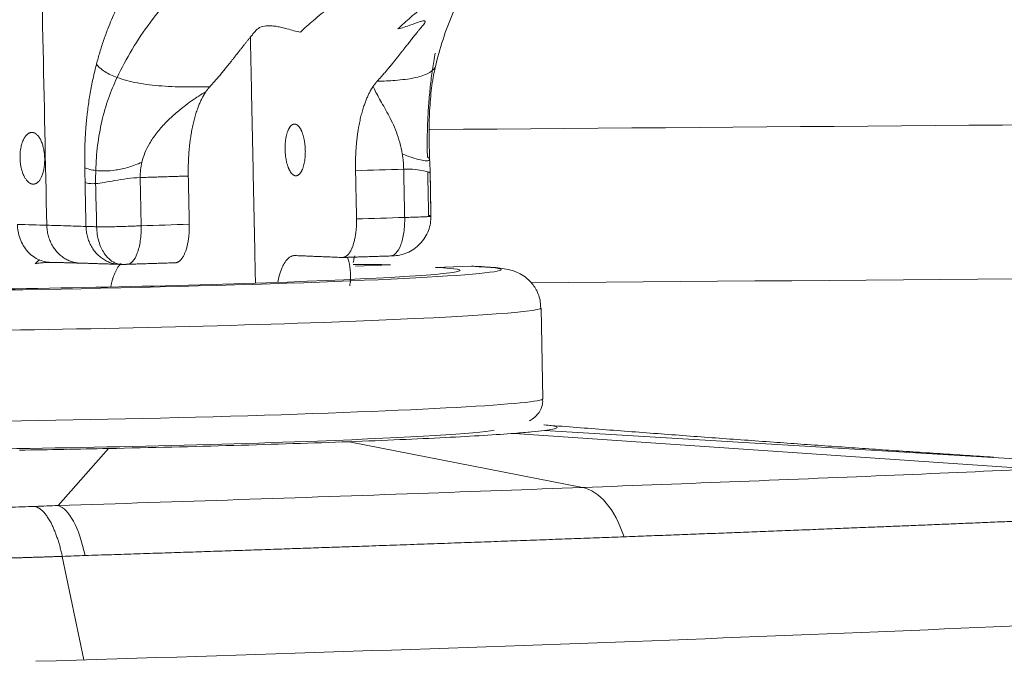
# Model space of a CAD drawing. Header units: millimetres. Extents: x -8 to 594, y 0 to 420.
# Tile 146 of 249: x 209.56 to 212.75, y 328.9 to 330.98. Entities that reach past the tile are written whole.
import ezdxf

# ---------------------------------------------------------------- set-up
doc = ezdxf.new("R2010")
doc.units = ezdxf.units.MM
doc.layers.add('1', color=7, linetype='Continuous', true_color=0xffffff)
doc.styles.add('Calibri', font='txt')
doc.dimstyles.get("Standard").update_dxf_attribs({"dimtxt": 0.18, "dimasz": 0.18, "dimexe": 0.18, "dimexo": 0.0625, "dimgap": 0.09, "dimtad": 0, "dimtih": 1, "dimtoh": 1, "dimdec": 4, "dimzin": 0, "dimdsep": 46, "dimtxsty": 'Standard', "dimcen": 0.09, "dimadec": 0, "dimazin": 0, "dimtfac": 1, "dimtdec": 4, "dimtofl": 0, "dimtmove": 0, "dimatfit": 3, "dimfxl": 0, "dimtolj": 1, "dimtzin": 0, "dimarcsym": 0})

# ---------------------------------------------------------------- blocks, each defined once
blk = doc.blocks.new('_U2')
at = {"layer": '1', "color": 18, "lineweight": 13}
for p, q in [((147.3703, 320.7005), (147.3703, 378.3797)), ((281.8205, 328.5466), (281.8205, 378.3797)), ((147.3703, 376.3797), (189.2994, 376.3797)), ((281.8205, 376.3797), (239.8915, 376.3797))]:
    blk.add_line(p, q, dxfattribs=at)
at = {"layer": '1', "color": 18}
for points in [[(147.3703, 376.3797), (150.8703, 377.3175), (150.8703, 375.4419)], [(281.8205, 376.3797), (278.3206, 375.4419), (278.3205, 377.3175)]]:
    blk.add_solid(points, dxfattribs=at)
at = {"layer": '1', "color": 18, "linetype": 'Continuous', "lineweight": 13, "char_height": 3.5, "attachment_point": 7, "line_spacing_factor": 1.399613, "style": 'Calibri'}
for s, insert in [('\\fCalibri|b0|i0;\\W1.0000;2.7', (190.9849, 373.3826)), ('\\fCalibri|b0|i0;\\W1.0000;LIFT POINT SPAN', (201.1354, 373.3826))]:
    blk.add_mtext(s, dxfattribs=dict(at, insert=insert))

msp = doc.modelspace()

# ---------------------------------------------------------------- linework, layer by layer
at = {"layer": '1', "color": 155, "linetype": 'Continuous', "lineweight": 18}
for p, q in [((210.7643, 330.1815), (210.6502, 330.1773)), ((211.0274, 330.1764), (210.9092, 330.172)), ((211.2583, 329.7468), (211.2522, 330.0413))]:
    msp.add_line(p, q, dxfattribs=at)
at = {"layer": '1', "color": 155, "linetype": 'Continuous', "lineweight": 13}
for p, q in [((211.0271, 330.1764), (210.913, 330.1721)), ((211.2583, 329.7468), (211.2583, 329.7468)), ((212.8559, 329.5191), (211.1662, 329.6348)), ((213.0132, 329.5388), (211.2628, 329.644)), ((210.6294, 329.6077), (211.3863, 329.4593)), ((209.6861, 329.4007), (209.8493, 329.5856)), ((209.7695, 328.9009), (209.6998, 329.236))]:
    msp.add_line(p, q, dxfattribs=at)
at = {"layer": '1', "color": 155, "linetype": 'Continuous', "lineweight": 18}
for centre, major_axis, ratio, start_param, end_param in [((209.8339, 330.139), (-1.2888, -0.0266), 0.026177, 3.905229, 4.033421), ((209.8339, 330.139), (-1.2888, -0.0266), 0.026177, 0.026114, 3.100858), ((209.8339, 330.139), (-1.1555, -0.0239), 0.026177, 0.922149, 3.033716), ((209.8445, 329.6238), (-1.2697, -0.0263), 0.026177, 2.137712, 2.990724), ((209.8445, 329.6238), (-1.2697, -0.0263), 0.026177, 0, 2.137712), ((211.3767, 329.1437), (0.0119, -0.3173), 0.536849, 2.063363, 3.015991)]:
    msp.add_ellipse(centre, major_axis=major_axis, ratio=ratio, start_param=start_param, end_param=end_param, dxfattribs=at)
at = {"layer": '1', "color": 155, "linetype": 'Continuous', "lineweight": 13}
for centre, major_axis, ratio, start_param, end_param in [((209.8339, 330.139), (-1.1555, -0.0239), 0.026177, 3.033716, 3.506588), ((209.8339, 330.139), (-1.2888, -0.0266), 0.026177, 3.100858, 3.528623), ((209.8365, 330.012), (-1.4157, -0.0293), 0.026177, 0.000097, 3.142429), ((209.8426, 329.7176), (1.4157, 0.0293), 0.026177, 3.716926, 6.283185), ((209.6845, 329.0849), (0.0102, -0.3173), 0.336822, 2.06591, 3.031113), ((206.8316, 329.0608), (9, 0.191), 0.02618, 5.026127, 5.517195)]:
    msp.add_ellipse(centre, major_axis=major_axis, ratio=ratio, start_param=start_param, end_param=end_param, dxfattribs=at)
for points, degree in [([(209.6242, 331.5255), (209.6326, 331.1202), (209.641, 330.7149), (209.6494, 330.3096)], 3), ([(209.8085, 330.4869), (209.809, 330.5146), (209.813, 330.5692), (209.8268, 330.6475), (209.8483, 330.7218), (209.8673, 330.7672), (209.8774, 330.7886)], 3), ([(210.8909, 330.5213), (210.8899, 330.5198), (210.8851, 330.5179), (210.8685, 330.5193), (210.8407, 330.5263), (210.8157, 330.535), (210.8022, 330.5405)], 3), ([(210.8909, 330.5213), (210.8924, 330.5235), (210.8896, 330.5274), (210.8835, 330.5314)], 3), ([(209.7726, 330.4961), (209.7729, 330.48), (209.7733, 330.4639), (209.7736, 330.4479)], 3), ([(210.8067, 330.4913), (210.7547, 330.4897), (210.7027, 330.488), (210.6506, 330.4864)], 3), ([(210.8067, 330.4913), (210.8207, 330.4917), (210.846, 330.4907), (210.8732, 330.4863), (210.8885, 330.4816), (210.8923, 330.4795), (210.8929, 330.4791)], 3), ([(210.8067, 330.4913), (210.8099, 330.3348)], 1), ([(209.9522, 330.4642), (210.1083, 330.4691)], 1), ([(209.9555, 330.3077), (209.9522, 330.4642)], 1), ([(210.8875, 330.341), (210.8865, 330.3884), (210.8855, 330.4358), (210.8845, 330.4832)], 3), ([(209.7736, 330.4479), (209.7746, 330.4005), (209.7755, 330.3531), (209.7765, 330.3057)], 3), ([(210.6539, 330.3299), (210.7059, 330.3315), (210.7579, 330.3332), (210.8099, 330.3348)], 3), ([(209.6494, 330.3096), (209.6191, 330.3105), (209.5873, 330.3114), (209.554, 330.3122)], 3), ([(209.9555, 330.3077), (210.0075, 330.3093), (210.0595, 330.311), (210.1115, 330.3126)], 3), ([(210.7708, 330.2104), (210.771, 330.2104), (210.77, 330.2105)], 2), ([(226.6477, 330.2073), (221.5057, 330.1916), (216.3637, 330.165), (211.2218, 330.123)], 3), ([(209.7737, 329.2387), (209.7619, 329.2383), (209.7378, 329.2375), (209.7127, 329.2365), (209.6998, 329.236)], 3)]:
    msp.add_open_spline(points, degree=degree, dxfattribs=at)
for points, knots in [([(210.4787, 331.5169), (210.4673, 331.5151), (210.444, 331.5114), (210.4087, 331.5024), (210.3658, 331.4885), (210.3155, 331.468), (210.2583, 331.4385), (210.2011, 331.4026), (210.1464, 331.3621), (210.0947, 331.3175), (210.0344, 331.257), (209.9675, 331.1757), (209.9099, 331.0833), (209.8717, 331.0057), (209.8526, 330.9606), (209.8404, 330.9279), (209.8336, 330.9088), (209.8272, 330.8897), (209.8213, 330.8706), (209.8157, 330.8515), (209.8123, 330.8386), (209.8106, 330.8322)], [0, 0, 0, 0, 0.044789, 0.091138, 0.139095, 0.214576, 0.291586, 0.369119, 0.448304, 0.518299, 0.587437, 0.709318, 0.819666, 0.868665, 0.915637, 0.930518, 0.945056, 0.959262, 0.973148, 0.986723, 1, 1, 1, 1]), ([(209.8774, 330.7886), (209.8919, 330.8191), (209.9244, 330.88), (209.9841, 330.9692), (210.0536, 331.054), (210.132, 331.1324), (210.2213, 331.2045), (210.3221, 331.2676), (210.4304, 331.3154), (210.4978, 331.333), (210.5312, 331.3387)], [0, 0, 0, 0, 0.125, 0.25, 0.375, 0.5, 0.625, 0.75, 0.875, 1, 1, 1, 1]), ([(209.8106, 330.8322), (209.8087, 330.8244), (209.8047, 330.8088), (209.7993, 330.7851), (209.7944, 330.7614), (209.79, 330.7375), (209.7861, 330.7137), (209.7828, 330.6897), (209.7803, 330.6698), (209.7787, 330.6538), (209.7775, 330.642), (209.7765, 330.6301), (209.7756, 330.6181), (209.7748, 330.6061), (209.7741, 330.5941), (209.7735, 330.582), (209.7731, 330.5699), (209.7727, 330.5577), (209.7725, 330.5454), (209.7723, 330.5332), (209.7723, 330.5209), (209.7724, 330.5085), (209.7725, 330.5002), (209.7726, 330.4961)], [0, 0, 0, 0, 0.077571, 0.153745, 0.228613, 0.302275, 0.374837, 0.446411, 0.517114, 0.55162, 0.586069, 0.620474, 0.654849, 0.689208, 0.723564, 0.757932, 0.792326, 0.826758, 0.861245, 0.895798, 0.930432, 0.965162, 1, 1, 1, 1]), ([(209.8106, 330.8322), (209.8164, 330.8233), (209.8257, 330.8151), (209.8491, 330.8003), (209.8632, 330.7939), (209.8774, 330.7886)], [0, 0, 0, 0, 0.5, 0.5, 1, 1, 1, 1]), ([(210.909, 330.8214), (210.9032, 330.8133), (210.886, 330.7996), (210.8429, 330.786), (210.7858, 330.7791), (210.7411, 330.7768), (210.7205, 330.7761)], [0, 0, 0, 0, 0.264672, 0.529344, 0.794015, 1, 1, 1, 1]), ([(209.8774, 330.7886), (209.8969, 330.7813), (209.941, 330.7696), (210.0211, 330.7599), (210.1039, 330.7574), (210.1563, 330.7582), (210.1782, 330.7588)], [0, 0, 0, 0, 0.264672, 0.529344, 0.794015, 1, 1, 1, 1]), ([(209.9577, 330.5137), (209.9607, 330.524), (209.967, 330.5454), (209.9827, 330.5759), (210.0036, 330.6068), (210.0296, 330.6372), (210.0606, 330.6672), (210.0909, 330.6922), (210.1185, 330.7125), (210.142, 330.7286), (210.1576, 330.7378), (210.1653, 330.7424)], [0, 0, 0, 0, 0.097526, 0.202812, 0.312346, 0.439522, 0.572807, 0.71524, 0.81189, 0.906789, 1, 1, 1, 1]), ([(210.8022, 330.5405), (210.798, 330.5662), (210.7911, 330.5899), (210.7748, 330.6329), (210.7654, 330.6522), (210.7466, 330.6876), (210.7371, 330.7038), (210.7202, 330.7337), (210.7125, 330.7476), (210.7077, 330.7597)], [0, 0, 0, 0, 0.25, 0.25, 0.5, 0.5, 0.75, 0.75, 1, 1, 1, 1]), ([(210.891, 330.6196), (213.2223, 330.639), (215.5536, 330.6551), (220.8053, 330.6852), (223.7258, 330.6977), (226.6462, 330.7066)], [0, 0, 0, 0, 0.443913, 0.443913, 1, 1, 1, 1]), ([(209.6052, 330.4428), (209.605, 330.4428), (209.6047, 330.4428), (209.6042, 330.4429), (209.6037, 330.4429), (209.6032, 330.443), (209.6026, 330.443), (209.6021, 330.4431), (209.6016, 330.4432), (209.6011, 330.4433), (209.6006, 330.4435), (209.6001, 330.4436), (209.5996, 330.4438), (209.5991, 330.4439), (209.5986, 330.4441), (209.5981, 330.4443), (209.5976, 330.4445), (209.5971, 330.4447), (209.5966, 330.445), (209.5961, 330.4452), (209.5956, 330.4455), (209.5951, 330.4457), (209.5946, 330.446), (209.5941, 330.4463), (209.5936, 330.4466), (209.5931, 330.447), (209.5926, 330.4473), (209.5921, 330.4477), (209.5916, 330.448), (209.5911, 330.4484), (209.5906, 330.4488), (209.5901, 330.4492), (209.5888, 330.4504), (209.5866, 330.4524), (209.5837, 330.4557), (209.581, 330.4594), (209.5784, 330.4636), (209.5757, 330.4685), (209.5731, 330.4742), (209.5705, 330.4809), (209.5683, 330.488), (209.5665, 330.495), (209.5651, 330.5018), (209.5641, 330.5081), (209.5634, 330.5145), (209.5628, 330.5211), (209.5625, 330.5291), (209.5626, 330.5386), (209.5635, 330.5493), (209.5649, 330.5588), (209.5666, 330.567), (209.5686, 330.574), (209.5709, 330.5806), (209.5735, 330.5866), (209.5763, 330.5921), (209.5795, 330.5969), (209.5828, 330.6011), (209.5855, 330.6036), (209.5874, 330.6051), (209.5883, 330.6058), (209.5892, 330.6065), (209.5901, 330.6071), (209.5911, 330.6076), (209.592, 330.6081), (209.593, 330.6086), (209.5939, 330.609), (209.5949, 330.6093), (209.5958, 330.6096), (209.5968, 330.6099), (209.5978, 330.6101), (209.5988, 330.6102), (209.5998, 330.6103), (209.6007, 330.6104), (209.6014, 330.6104), (209.6017, 330.6104)], [0, 0, 0, 0, 0.004098, 0.008186, 0.012264, 0.016334, 0.020395, 0.024449, 0.028496, 0.032537, 0.036572, 0.040603, 0.044629, 0.048651, 0.052671, 0.056688, 0.060703, 0.064718, 0.068732, 0.072747, 0.076763, 0.08078, 0.0848, 0.088822, 0.092849, 0.096879, 0.100915, 0.104956, 0.109004, 0.113058, 0.11712, 0.12119, 0.125269, 0.150768, 0.175917, 0.200867, 0.225775, 0.250799, 0.282023, 0.313039, 0.344153, 0.375666, 0.400663, 0.425433, 0.450132, 0.474919, 0.499951, 0.54159, 0.582857, 0.624481, 0.655764, 0.686775, 0.717818, 0.749198, 0.780516, 0.811671, 0.842967, 0.874709, 0.882609, 0.890477, 0.898319, 0.906138, 0.913941, 0.921731, 0.929513, 0.937293, 0.945074, 0.952863, 0.960662, 0.968478, 0.976316, 0.984178, 0.992072, 1, 1, 1, 1]), ([(209.6017, 330.6104), (209.6019, 330.6103), (209.6022, 330.6103), (209.6028, 330.6103), (209.6033, 330.6103), (209.6038, 330.6102), (209.6043, 330.6101), (209.6048, 330.61), (209.6053, 330.6099), (209.6058, 330.6098), (209.6063, 330.6097), (209.6068, 330.6096), (209.6073, 330.6094), (209.6078, 330.6092), (209.6083, 330.6091), (209.6088, 330.6089), (209.6092, 330.6087), (209.6097, 330.6085), (209.6102, 330.6082), (209.6107, 330.608), (209.6112, 330.6077), (209.6117, 330.6075), (209.6122, 330.6072), (209.6126, 330.6069), (209.6131, 330.6066), (209.6136, 330.6062), (209.6141, 330.6059), (209.6146, 330.6056), (209.615, 330.6052), (209.6155, 330.6048), (209.616, 330.6044), (209.6165, 330.604), (209.618, 330.6027), (209.6205, 330.6001), (209.6239, 330.5959), (209.6271, 330.5909), (209.63, 330.5854), (209.6327, 330.5793), (209.6351, 330.5728), (209.6371, 330.5658), (209.6391, 330.5575), (209.6409, 330.5479), (209.6421, 330.5369), (209.6427, 330.5258), (209.6426, 330.5145), (209.6418, 330.5035), (209.6405, 330.4938), (209.6388, 330.4856), (209.637, 330.4786), (209.6349, 330.4721), (209.6326, 330.4666), (209.6303, 330.4618), (209.628, 330.4579), (209.6255, 330.4544), (209.6229, 330.4513), (209.6208, 330.4492), (209.6193, 330.4479), (209.6184, 330.4472), (209.6175, 330.4466), (209.6166, 330.446), (209.6157, 330.4455), (209.6147, 330.445), (209.6138, 330.4445), (209.6129, 330.4442), (209.612, 330.4438), (209.611, 330.4435), (209.6101, 330.4433), (209.6091, 330.4431), (209.6081, 330.4429), (209.6072, 330.4428), (209.6062, 330.4428), (209.6055, 330.4428), (209.6052, 330.4428)], [0, 0, 0, 0, 0.004066, 0.008122, 0.012168, 0.016207, 0.020237, 0.02426, 0.028276, 0.032287, 0.036292, 0.040292, 0.044288, 0.04828, 0.05227, 0.056257, 0.060243, 0.064228, 0.068213, 0.072198, 0.076185, 0.080173, 0.084163, 0.088156, 0.092153, 0.096154, 0.10016, 0.104172, 0.108189, 0.112214, 0.116246, 0.120286, 0.124334, 0.155817, 0.186874, 0.217804, 0.248907, 0.279936, 0.310595, 0.341177, 0.371976, 0.414327, 0.456285, 0.498608, 0.541432, 0.583899, 0.626795, 0.657944, 0.688864, 0.71986, 0.751233, 0.776082, 0.800794, 0.82552, 0.850416, 0.875631, 0.883466, 0.891272, 0.899052, 0.906811, 0.914554, 0.922285, 0.93001, 0.937733, 0.945458, 0.95319, 0.960935, 0.968696, 0.976479, 0.984287, 0.992126, 1, 1, 1, 1]), ([(210.8022, 330.5405), (210.8026, 330.5382), (210.8033, 330.5336), (210.8042, 330.5267), (210.805, 330.5197), (210.8056, 330.5126), (210.8061, 330.5055), (210.8065, 330.4984), (210.8066, 330.4937), (210.8067, 330.4913)], [0, 0, 0, 0, 0.14395, 0.287313, 0.430221, 0.572808, 0.715211, 0.857563, 1, 1, 1, 1]), ([(209.8085, 330.4869), (209.8019, 330.4877), (209.7877, 330.4904), (209.7768, 330.4942), (209.7726, 330.4961)], [0, 0, 0, 0, 0.5, 1, 1, 1, 1]), ([(209.8078, 330.4446), (209.8076, 330.4525), (209.8076, 330.4591), (209.8079, 330.4725), (209.8083, 330.4792), (209.8085, 330.4869)], [0, 0, 0, 0, 0.5, 0.5, 1, 1, 1, 1]), ([(209.8085, 330.4869), (209.8175, 330.4857), (209.8275, 330.4852), (209.8493, 330.4856), (209.8611, 330.4866), (209.8869, 330.4907), (209.9008, 330.4938), (209.9292, 330.5021), (209.9438, 330.5073), (209.9577, 330.5137)], [0, 0, 0, 0, 0.25, 0.25, 0.5, 0.5, 0.75, 0.75, 1, 1, 1, 1]), ([(209.9577, 330.5137), (209.9557, 330.5055), (209.9543, 330.4973), (209.9524, 330.4808), (209.9521, 330.4725), (209.9522, 330.4642)], [0, 0, 0, 0, 0.5, 0.5, 1, 1, 1, 1]), ([(209.9522, 330.4642), (209.9383, 330.4637), (209.924, 330.4623), (209.8963, 330.4588), (209.8829, 330.4566), (209.8581, 330.4523), (209.8466, 330.4502), (209.8258, 330.4467), (209.8164, 330.4453), (209.8078, 330.4446)], [0, 0, 0, 0, 0.25, 0.25, 0.5, 0.5, 0.75, 0.75, 1, 1, 1, 1]), ([(209.8078, 330.4446), (209.8016, 330.4441), (209.7882, 330.4441), (209.7777, 330.4463), (209.7736, 330.4479)], [0, 0, 0, 0, 0.5, 1, 1, 1, 1]), ([(209.811, 330.3047), (209.811, 330.307), (209.8099, 330.3539), (209.8088, 330.4009), (209.8078, 330.4446)], [0, 0, 0, 0, 0.047103, 1, 1, 1, 1]), ([(210.8099, 330.3348), (210.8103, 330.3182), (210.8093, 330.3017), (210.805, 330.2712), (210.8016, 330.2572), (210.7929, 330.2341), (210.7876, 330.2249), (210.7759, 330.2127), (210.7694, 330.2097), (210.7629, 330.2099)], [0, 0, 0, 0, 0.25, 0.25, 0.5, 0.5, 0.75, 0.75, 1, 1, 1, 1]), ([(210.8099, 330.3348), (210.8128, 330.3349), (210.8231, 330.3351), (210.844, 330.3357), (210.8615, 330.3362), (210.8725, 330.3367), (210.8771, 330.3369), (210.8815, 330.3372), (210.8855, 330.3375), (210.8889, 330.3379), (210.8918, 330.3383), (210.8939, 330.3388), (210.8946, 330.3391), (210.8949, 330.3392)], [0, 0, 0, 0, 0.061242, 0.220326, 0.478315, 0.532773, 0.590326, 0.650977, 0.714711, 0.781505, 0.851329, 0.924166, 1, 1, 1, 1]), ([(210.8949, 330.3392), (210.8956, 330.3396), (210.8952, 330.3399), (210.8926, 330.3405), (210.8905, 330.3407), (210.8875, 330.341)], [0, 0, 0, 0, 0.5, 0.5, 1, 1, 1, 1]), ([(209.554, 330.3122), (209.5542, 330.3047), (209.5549, 330.297), (209.5578, 330.2814), (209.5599, 330.2735), (209.5655, 330.258), (209.5691, 330.2505), (209.5776, 330.2363), (209.5826, 330.2296), (209.5936, 330.2176), (209.5996, 330.2123), (209.6119, 330.2035), (209.6182, 330.2), (209.6245, 330.1973)], [0, 0, 0, 0, 0.168613, 0.168613, 0.337225, 0.337225, 0.505838, 0.505838, 0.674451, 0.674451, 0.843064, 0.843064, 1, 1, 1, 1]), ([(209.7765, 330.3057), (209.7546, 330.3064), (209.7122, 330.3077), (209.6698, 330.309), (209.6494, 330.3096)], [0, 0, 0, 0, 0.517026, 1, 1, 1, 1]), ([(209.7765, 330.3057), (209.7808, 330.3055), (209.7858, 330.3053), (209.7974, 330.305), (209.8038, 330.3048), (209.811, 330.3047)], [0, 0, 0, 0, 0.5, 0.5, 1, 1, 1, 1]), ([(209.811, 330.3047), (209.815, 330.3047), (209.8226, 330.3046), (209.8348, 330.3045), (209.8469, 330.3046), (209.8587, 330.3047), (209.87, 330.3048), (209.8809, 330.3051), (209.8972, 330.3056), (209.913, 330.3061), (209.9278, 330.3067), (209.9359, 330.307), (209.9432, 330.3073), (209.9497, 330.3075), (209.9536, 330.3076), (209.9555, 330.3077)], [0, 0, 0, 0, 0.097822, 0.190256, 0.277183, 0.358599, 0.434531, 0.50501, 0.57479, 0.753355, 0.812747, 0.867057, 0.916351, 0.960664, 1, 1, 1, 1]), ([(209.811, 330.3047), (209.8115, 330.2964), (209.8125, 330.2798), (209.8179, 330.2564), (209.8255, 330.236), (209.8348, 330.2192), (209.8447, 330.2062), (209.8546, 330.1969), (209.8638, 330.1905), (209.872, 330.1865), (209.879, 330.1842), (209.8848, 330.1831), (209.8892, 330.1826), (209.8925, 330.1825), (209.8946, 330.1825), (209.8955, 330.1825), (209.8958, 330.1826)], [0, 0, 0, 0, 0.12659, 0.25109, 0.370221, 0.481247, 0.582219, 0.672007, 0.750178, 0.816803, 0.872264, 0.91709, 0.951833, 0.97699, 0.992958, 1, 1, 1, 1]), ([(209.9085, 330.1828), (209.915, 330.1825), (209.9214, 330.1856), (209.9332, 330.1978), (209.9385, 330.207), (209.9472, 330.2301), (209.9505, 330.244), (209.9549, 330.2745), (209.9558, 330.2911), (209.9555, 330.3077)], [0, 0, 0, 0, 0.25, 0.25, 0.5, 0.5, 0.75, 0.75, 1, 1, 1, 1]), ([(212.8559, 329.5191), (212.7089, 329.5125), (212.3991, 329.499), (211.9076, 329.4791), (211.56, 329.4658), (211.3863, 329.4593)], [0, 0, 0, 0, 0.332072, 0.673997, 1, 1, 1, 1]), ([(211.3863, 329.4593), (211.2126, 329.4528), (210.8481, 329.4395), (210.2799, 329.4199), (209.8838, 329.407), (209.6861, 329.4007)], [0, 0, 0, 0, 0.326003, 0.667928, 1, 1, 1, 1]), ([(213.0359, 329.3606), (213.0247, 329.3601), (213.0025, 329.3591), (212.9691, 329.3576), (212.9358, 329.3562), (212.9028, 329.3547), (212.8699, 329.3533), (212.8371, 329.3519), (212.8046, 329.3505), (212.7722, 329.3491), (212.7401, 329.3477), (212.7081, 329.3463), (212.6763, 329.345), (212.6448, 329.3437), (212.6135, 329.3424), (212.5824, 329.3411), (212.5515, 329.3398), (212.5209, 329.3385), (212.4904, 329.3373), (212.4603, 329.336), (212.4304, 329.3348), (212.4007, 329.3336), (212.3713, 329.3324), (212.3421, 329.3312), (212.2989, 329.3295), (212.2415, 329.3272), (212.1696, 329.3243), (212.0975, 329.3214), (212.0255, 329.3186), (211.9534, 329.3158), (211.8813, 329.313), (211.8092, 329.3102), (211.7372, 329.3075), (211.6652, 329.3048), (211.5933, 329.302), (211.5452, 329.3002), (211.5212, 329.2993)], [0, 0, 0, 0, 0.024391, 0.04854, 0.072447, 0.096111, 0.119534, 0.142714, 0.165651, 0.188347, 0.2108, 0.233011, 0.25498, 0.276706, 0.298191, 0.319433, 0.340433, 0.361191, 0.381706, 0.40198, 0.422011, 0.4418, 0.461347, 0.480652, 0.499715, 0.546863, 0.593679, 0.64016, 0.686308, 0.732122, 0.777602, 0.822749, 0.867562, 0.912041, 0.956187, 1, 1, 1, 1]), ([(211.5212, 329.2993), (211.508, 329.2988), (211.4815, 329.2979), (211.4416, 329.2964), (211.4014, 329.2949), (211.3608, 329.2934), (211.32, 329.2919), (211.2788, 329.2904), (211.2374, 329.2889), (211.1956, 329.2873), (211.1536, 329.2858), (211.1112, 329.2843), (211.0686, 329.2827), (211.0256, 329.2812), (210.9823, 329.2797), (210.9387, 329.2781), (210.8949, 329.2765), (210.8507, 329.275), (210.8062, 329.2734), (210.7614, 329.2718), (210.7162, 329.2703), (210.6646, 329.2685), (210.6059, 329.2664), (210.5396, 329.2641), (210.4715, 329.2618), (210.4015, 329.2594), (210.3296, 329.257), (210.2558, 329.2545), (210.1802, 329.252), (210.1027, 329.2494), (210.0232, 329.2468), (209.9418, 329.2441), (209.8585, 329.2414), (209.8021, 329.2396), (209.7737, 329.2387)], [0, 0, 0, 0, 0.024055, 0.048212, 0.072469, 0.096827, 0.121286, 0.145846, 0.170507, 0.195269, 0.220132, 0.245096, 0.27016, 0.295326, 0.320593, 0.34596, 0.371429, 0.396999, 0.422669, 0.448441, 0.474313, 0.500287, 0.537036, 0.574674, 0.613203, 0.652621, 0.692929, 0.734126, 0.776214, 0.819191, 0.863058, 0.907816, 0.953463, 1, 1, 1, 1]), ([(209.6998, 329.236), (209.6958, 329.2359), (209.6877, 329.2356), (209.6753, 329.2351), (209.6629, 329.2347), (209.6504, 329.2343), (209.6377, 329.2338), (209.6249, 329.2334), (209.612, 329.233), (209.599, 329.2326), (209.5858, 329.2322), (209.5726, 329.2318), (209.5593, 329.2314), (209.5459, 329.231), (209.5323, 329.2307), (209.5187, 329.2303), (209.5051, 329.23), (209.4913, 329.2296), (209.4774, 329.2293), (209.4635, 329.2289), (209.4496, 329.2286), (209.4355, 329.2283), (209.4214, 329.228), (209.4073, 329.2277), (209.3931, 329.2274), (209.3789, 329.2271), (209.3646, 329.2269), (209.3503, 329.2266), (209.336, 329.2264), (209.3216, 329.2261), (209.3022, 329.2258), (209.2779, 329.2255), (209.249, 329.2251), (209.2206, 329.2247), (209.1928, 329.2245), (209.1656, 329.2242), (209.1391, 329.2241), (209.1133, 329.2239), (209.0881, 329.2239), (209.0637, 329.2238), (209.04, 329.2239), (209.0171, 329.2239), (208.995, 329.2241), (208.9737, 329.2242), (208.96, 329.2244), (208.9532, 329.2244)], [0, 0, 0, 0, 0.016165, 0.032408, 0.048727, 0.065124, 0.081597, 0.098148, 0.114775, 0.13148, 0.148261, 0.165119, 0.182054, 0.199066, 0.216154, 0.233319, 0.250561, 0.26788, 0.285275, 0.302746, 0.320295, 0.33792, 0.355621, 0.373399, 0.391253, 0.409183, 0.42719, 0.445273, 0.463432, 0.481668, 0.49998, 0.537761, 0.575226, 0.612374, 0.649205, 0.685718, 0.721913, 0.757791, 0.79335, 0.82859, 0.863511, 0.898113, 0.932395, 0.966358, 1, 1, 1, 1])]:
    msp.add_open_spline(points, degree=3, knots=knots, dxfattribs=at)
at = {"layer": '1', "color": 155, "linetype": 'Continuous', "lineweight": 18}
for points, degree, knots in [([(210.5643, 331.015), (210.5475, 331.0015), (210.5164, 330.9767), (210.4858, 330.9486), (210.4718, 330.9357)], 3, [0, 0, 0, 0, 0.541379, 1, 1, 1, 1]), ([(210.7874, 330.9458), (210.8014, 330.9587), (210.832, 330.9867), (210.8631, 331.0116), (210.8799, 331.025)], 3, [0, 0, 0, 0, 0.458621, 1, 1, 1, 1]), ([(210.9716, 331.0097), (210.9701, 331.0064), (210.9561, 330.9744), (210.9329, 330.912), (210.9162, 330.8517), (210.909, 330.8214)], 3, [0, 0, 0, 0, 0.055155, 0.527578, 1, 1, 1, 1]), ([(210.8304, 330.9591), (210.84, 330.9626), (210.8577, 330.969), (210.871, 330.9726), (210.876, 330.9719), (210.8771, 330.9695), (210.8755, 330.9655), (210.8724, 330.9616), (210.8708, 330.9596)], 3, [0, 0, 0, 0, 0.281081, 0.513927, 0.629789, 0.748463, 0.871424, 1, 1, 1, 1]), ([(210.1782, 330.7588), (210.2141, 330.7982), (210.2538, 330.8491), (210.2723, 330.8729), (210.291, 330.8963), (210.3117, 330.9224), (210.3285, 330.9423)], 2, [0, 0, 0, 0.5, 0.5, 0.75, 0.75, 1, 1, 1]), ([(210.3285, 330.9423), (210.333, 330.9461), (210.3418, 330.9534), (210.3628, 330.9565), (210.3809, 330.9559), (210.3958, 330.954), (210.4122, 330.9509), (210.4228, 330.9479), (210.4283, 330.9463)], 3, [0, 0, 0, 0, 0.250319, 0.483411, 0.594786, 0.717465, 0.852318, 1, 1, 1, 1]), ([(210.4718, 330.9357), (210.4646, 330.9371), (210.45, 330.94), (210.4356, 330.9442), (210.4283, 330.9463)], 3, [0, 0, 0, 0, 0.48879, 1, 1, 1, 1]), ([(210.8708, 330.9596), (210.8508, 330.9358), (210.8146, 330.8898), (210.796, 330.8662), (210.7741, 330.8383), (210.7586, 330.8197), (210.74, 330.7975), (210.7205, 330.7761)], 2, [0, 0, 0, 0.25, 0.5, 0.5, 0.75, 0.75, 1, 1, 1]), ([(210.8304, 330.9591), (210.8231, 330.9565), (210.809, 330.9514), (210.7945, 330.9476), (210.7874, 330.9458)], 3, [0, 0, 0, 0, 0.51121, 1, 1, 1, 1]), ([(210.8835, 330.5314), (210.8833, 330.5509), (210.8828, 330.5899), (210.8844, 330.6477), (210.8877, 330.7045), (210.8929, 330.7601), (210.8997, 330.8148), (210.9057, 330.8496), (210.9087, 330.8672)], 3, [0, 0, 0, 0, 0.164675, 0.328177, 0.492002, 0.657635, 0.826515, 1, 1, 1, 1]), ([(210.7205, 330.7761), (210.7141, 330.769), (210.7077, 330.7597), (210.7077, 330.7597)], 2, [0, 0, 0, 0.999174, 1, 1, 1]), ([(210.1083, 330.4691), (210.1074, 330.5112), (210.1143, 330.592), (210.1293, 330.664), (210.1515, 330.7222), (210.1653, 330.7424), (210.1653, 330.7424), (210.1653, 330.7424)], 2, [0, 0, 0, 0.250004, 0.500008, 0.750012, 0.999981, 0.999981, 1, 1, 1]), ([(210.1653, 330.7424), (210.1653, 330.7424), (210.1653, 330.7424), (210.1717, 330.7518), (210.1782, 330.7588)], 2, [0, 0, 0, 0.000169, 0.000169, 1, 1, 1]), ([(210.7077, 330.7597), (210.7076, 330.7596), (210.6938, 330.7394), (210.6717, 330.6812), (210.6566, 330.6092), (210.6498, 330.5284), (210.6506, 330.4864)], 2, [0, 0, 0, 0.000095, 0.249999, 0.5, 0.75, 1, 1, 1]), ([(210.8929, 330.4791), (210.8928, 330.4869), (210.8924, 330.4936), (210.8916, 330.507), (210.8912, 330.5136), (210.8909, 330.5213)], 3, [0, 0, 0, 0, 0.5, 0.5, 1, 1, 1, 1]), ([(210.8929, 330.4791), (210.8934, 330.4354), (210.8941, 330.3884), (210.8949, 330.3414), (210.8949, 330.3392)], 3, [0, 0, 0, 0, 0.953024, 1, 1, 1, 1]), ([(210.8949, 330.3392), (210.8952, 330.3243), (210.8927, 330.3081), (210.881, 330.2767), (210.8716, 330.2616), (210.8474, 330.2365), (210.8326, 330.2266), (210.8017, 330.2137), (210.7857, 330.2106), (210.7708, 330.2104)], 3, [0, 0, 0, 0, 0.25, 0.25, 0.5, 0.5, 0.75, 0.75, 1, 1, 1, 1]), ([(209.6245, 330.1973), (209.625, 330.1971), (209.6255, 330.1969), (209.6328, 330.1938), (209.6397, 330.1918), (209.6534, 330.1894), (209.6601, 330.189), (209.6666, 330.1892)], 3, [0, 0, 0, 0, 0.033466, 0.033466, 0.516733, 0.516733, 1, 1, 1, 1]), ([(210.3989, 330.1247), (210.4002, 330.1319), (210.4037, 330.1481), (210.4105, 330.1687), (210.4198, 330.1876), (210.4292, 330.1999), (210.4382, 330.2069), (210.4449, 330.21), (210.4502, 330.2112), (210.4533, 330.2112), (210.4546, 330.2112)], 3, [0, 0, 0, 0, 0.13528, 0.314284, 0.460831, 0.654099, 0.771, 0.867692, 0.944057, 1, 1, 1, 1]), ([(210.6317, 330.1129), (210.6329, 330.1191), (210.6337, 330.1252), (210.6355, 330.1467), (210.6344, 330.1615), (210.6302, 330.1866), (210.6272, 330.1973), (210.6244, 330.2053)], 3, [0, 0, 0, 0, 0.169654, 0.169654, 0.603553, 0.603553, 1, 1, 1, 1]), ([(210.6426, 330.1883), (210.6433, 330.1911), (210.645, 330.1986), (210.6469, 330.2061), (210.6481, 330.2107)], 3, [0, 0, 0, 0, 0.368796, 1, 1, 1, 1]), ([(209.6125, 330.1849), (209.6138, 330.1851), (209.6209, 330.1861), (209.6337, 330.1877), (209.6504, 330.189), (209.6613, 330.1891), (209.6666, 330.1892)], 3, [0, 0, 0, 0, 0.071588, 0.393081, 0.702594, 1, 1, 1, 1]), ([(209.8571, 330.11), (209.8614, 330.1338), (209.8775, 330.1728), (209.8894, 330.1843), (209.8901, 330.185)], 2, [0, 0, 0, 0.45346, 0.967005, 1, 1, 1]), ([(211.2509, 330.0436), (211.2507, 330.0589), (211.2459, 330.086), (211.2253, 330.12), (211.2011, 330.1425), (211.1788, 330.1554), (211.1599, 330.1626), (211.1396, 330.1677), (211.1093, 330.172), (211.0749, 330.1747), (211.0357, 330.1763), (211.0291, 330.1765)], 3, [0, 0, 0, 0, 0.07348, 0.140797, 0.198908, 0.251684, 0.305261, 0.380183, 0.541159, 0.92548, 1, 1, 1, 1]), ([(211.2136, 329.6756), (211.2176, 329.6764), (211.2265, 329.6816), (211.2462, 329.7004), (211.2577, 329.7251), (211.2576, 329.7409), (211.2568, 329.7471)], 3, [0, 0, 0, 0, 0.286711, 0.571374, 0.839565, 1, 1, 1, 1]), ([(211.2624, 329.6622), (211.2714, 329.6614), (211.3187, 329.6564), (211.3096, 329.6499), (211.2628, 329.644)], 3, [0, 0, 0, 0, 0.161382, 1, 1, 1, 1])]:
    msp.add_open_spline(points, degree=degree, knots=knots, dxfattribs=at)
for points, degree in [([(210.3261, 330.1223), (210.3096, 330.9188)], 1), ([(210.909, 330.8214), (210.904, 330.8002), (210.8963, 330.7551), (210.8902, 330.6813), (210.8885, 330.6034), (210.8899, 330.549), (210.8909, 330.5213)], 3), ([(210.4532, 330.6374), (210.4467, 330.6377), (210.4349, 330.6254), (210.4262, 330.6022), (210.4219, 330.5716), (210.4226, 330.5383), (210.4282, 330.5073), (210.4379, 330.4834), (210.4502, 330.4701), (210.4567, 330.4699)], 2), ([(210.4567, 330.4699), (210.4632, 330.4696), (210.475, 330.4819), (210.4837, 330.5051), (210.4881, 330.5357), (210.4874, 330.569), (210.4817, 330.6), (210.472, 330.6239), (210.4597, 330.6371), (210.4532, 330.6374)], 2), ([(210.6506, 330.4864), (210.6539, 330.3299)], 1), ([(210.1115, 330.3126), (210.1083, 330.4691)], 1), ([(210.8845, 330.4832), (210.8905, 330.4799), (210.8937, 330.4785), (210.8929, 330.4791)], 3), ([(210.8949, 330.3377), (210.8926, 330.48)], 1), ([(210.6539, 330.3299), (210.6544, 330.3046), (210.6478, 330.2583), (210.6346, 330.2231), (210.6168, 330.2046), (210.6069, 330.205)], 2), ([(210.0646, 330.1877), (210.0744, 330.1873), (210.0923, 330.2059), (210.1055, 330.2411), (210.1121, 330.2874), (210.1115, 330.3126)], 2), ([(209.6121, 330.1845), (209.625, 330.1977)], 1), ([(210.4546, 330.2112), (210.6069, 330.205)], 1), ([(210.6069, 330.205), (210.7629, 330.2099)], 1), ([(210.7629, 330.2099), (210.7703, 330.2102), (210.7708, 330.2104)], 2), ([(209.6666, 330.1892), (209.7183, 330.1879), (209.7651, 330.1865)], 2), ([(209.7651, 330.1865), (209.8922, 330.1826)], 1), ([(209.8922, 330.1826), (209.8937, 330.1826), (209.8958, 330.1826)], 2), ([(209.8958, 330.1826), (209.901, 330.1826), (209.9085, 330.1828)], 2), ([(209.9085, 330.1828), (210.0646, 330.1877)], 1), ([(212.7189, 329.5576), (212.0076, 329.6035), (211.2607, 329.6623)], 2), ([(211.1662, 329.6348), (211.1078, 329.6303), (210.9557, 329.6211), (210.7451, 329.612), (210.6294, 329.6077)], 3), ([(211.2628, 329.644), (211.2513, 329.6425), (211.2236, 329.6395), (211.1867, 329.6364), (211.1662, 329.6348)], 3), ([(209.8493, 329.5856), (209.9866, 329.5885), (210.2611, 329.5952), (210.5136, 329.6034), (210.6294, 329.6077)], 3), ([(209.5606, 329.5804), (209.6081, 329.5811), (209.704, 329.5827), (209.8009, 329.5846), (209.8493, 329.5856)], 3), ([(209.6861, 329.4007), (209.6742, 329.4003), (209.6498, 329.3996), (209.6244, 329.3986), (209.6114, 329.3981)], 3), ([(209.6114, 329.3981), (209.5839, 329.397), (209.527, 329.3951), (209.439, 329.3927), (209.3509, 329.3911), (209.2658, 329.3901), (209.1861, 329.3898), (209.1383, 329.3901), (209.116, 329.3905)], 3)]:
    msp.add_open_spline(points, degree=degree, dxfattribs=at)
at = {"layer": '1', "color": 155, "linetype": 'Continuous', "lineweight": 13}
for points, weights in [([(209.6494, 330.3096), (209.6509, 330.2352), (209.6989, 330.1843), (209.7651, 330.1865)], [1.1715729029, 0.942809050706, 0.942809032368, 1.17157284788]), ([(209.7765, 330.3057), (209.7781, 330.2313), (209.826, 330.1804), (209.8922, 330.1826)], [1.17157314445, 0.942809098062, 0.94280895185, 1.17157270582]), ([(209.6998, 329.236), (209.6792, 329.3295), (209.6472, 329.388), (209.6114, 329.3981)], [1.06059356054, 0.979415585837, 0.979803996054, 1.06175879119])]:
    msp.add_rational_spline(points, weights, degree=3, dxfattribs=at)

# ---------------------------------------------------------------- dimensions: what is measured, and where the dimension line sits
at = {"layer": '1', "color": 18, "linetype": 'Continuous', "lineweight": 13}
dim = msp.add_linear_dim(base=(281.8205, 376.3797), p1=(147.3703, 320.7005), p2=(281.8205, 327.0466), text=' <> \\fCalibri|b0|i0;\\C18;{\\H1.00x;\\fCalibri|b0|i0;LIFT POINT SPAN\\fCalibri|b0|i0;}\\C18;', dimstyle='Standard', override={"dimtxt": 3.5, "dimasz": 3.5, "dimexe": 2, "dimexo": 0, "dimgap": 1.5, "dimtih": 0, "dimtoh": 0, "dimdec": 1, "dimlfac": 0.02, "dimdsep": 46, "dimlunit": 2, "dimtxsty": 'Calibri', "dimsah": 1, "dimse1": 0, "dimse2": 0, "dimsd1": 0, "dimsd2": 0, "dimclrd": 18, "dimclre": 18, "dimclrt": 18, "dimtol": 0, "dimtm": -0.1, "dimtfac": 1, "dimtdec": 2, "dimtofl": 1, "dimtmove": 0, "dimlwd": 13, "dimlwe": 13}, dxfattribs=at)
dim.commit()
dim.dimension.update_dxf_attribs({"geometry": '_U2', "text_midpoint": (214.5954, 376.3797), "dimtype": 160})

doc.saveas('drawing.dxf')
